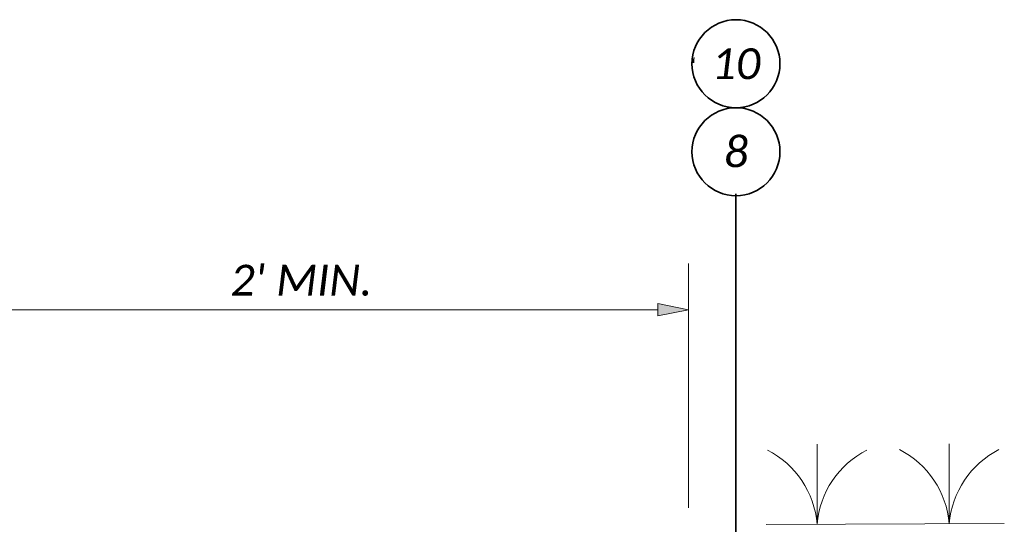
# Model space of a CAD drawing. Header units: feet. Extents: x 27762256 to 27762461, y 5149695 to 5149765.
# Tile 10 of 16: x 27762389.41 to 27762393.88, y 5149732.83 to 5149735.12. Entities that reach past the tile are written whole.
import ezdxf
from ezdxf import colors
from ezdxf.entities.mleader import LeaderData, LeaderLine
from ezdxf.enums import TextEntityAlignment as Align
from ezdxf.math import Vec2, Vec3

# ---------------------------------------------------------------- set-up
doc = ezdxf.new("R2010")
doc.units = ezdxf.units.FT
doc.header["$LTSCALE"] = 20
doc.header["$MEASUREMENT"] = 0
doc.set_wipeout_variables(frame=1)
doc.layers.get('0').update_dxf_attribs({"lineweight": 15, "true_color": 0xc2ced6})
doc.layers.get('Defpoints').update_dxf_attribs({"lineweight": 15})
for name, color, linetype, lineweight in [('0_Xref', 7, 'Continuous', 15), ('TX_P_5', 7, 'Continuous', 35), ('TX_P_Misc', 7, 'Continuous', 35)]:
    doc.layers.add(name, color=color, linetype=linetype, lineweight=lineweight)
doc.styles.add('P_Slanted - Normal Fixed Spacing', font='calibrii.ttf', dxfattribs={"height": 0.14})
doc.styles.add('Slanted-Normal', font='font31.shx', dxfattribs={"height": 0.14})
doc.dimstyles.new('P_Dec-0 Masked Slanted', dxfattribs={"dimtxt": 0.14, "dimasz": 0.14, "dimexe": 0.21, "dimexo": 0.21, "dimgap": 0.0625, "dimtad": 1, "dimdec": 0, "dimzin": 3, "dimdsep": 46, "dimtxsty": 'P_Slanted - Normal Fixed Spacing', "dimblk": 'Dim1', "dimcen": 0.035, "dimclrd": 95, "dimclre": 95, "dimclrt": 7, "dimaunit": 1, "dimadec": 3, "dimazin": 2, "dimtfac": 1, "dimtdec": 0, "dimtix": 1, "dimtmove": 1, "dimatfit": 3, "dimldrblk": 'Dim1', "dimfxl": 1, "dimtfill": 1, "dimtolj": 1, "dimtzin": 0, "dimlwd": 15, "dimlwe": 15, "dimarcsym": 0})

# ---------------------------------------------------------------- blocks, each defined once
blk = doc.blocks.new('Dim1')
h = blk.add_hatch(color=4)
h.dxf.hatch_style = 1
h.paths.add_polyline_path([(0, 0), (-1, -0.2), (-1, 0.2)])
at = {"color": 4}
blk.add_lwpolyline([(0, 0), (-1, -0.2), (-1, 0.2), (0, 0)], dxfattribs=at)
blk = doc.blocks.new('*D1282')
at = {"layer": '0_Xref', "color": 95, "linetype": 'Continuous', "lineweight": 15, "transparency": 16777216}
for p, q in [((27762388.9267, 5149732.9005), (27762388.9267, 5149734.0105)), ((27762392.4485, 5149732.9005), (27762392.4485, 5149734.0105)), ((27762389.0667, 5149733.8005), (27762392.3085, 5149733.8005))]:
    blk.add_line(p, q, dxfattribs=at)
at = {"layer": 'Defpoints', "color": 0, "transparency": 16777216}
for p in [(27762392.4485, 5149733.8005), (27762388.9267, 5149732.4561), (27762392.4485, 5149732.4561)]:
    blk.add_point(p, dxfattribs=at)
at = {"layer": '0_Xref', "color": 95, "lineweight": 15, "transparency": 16777216, "xscale": 0.14, "yscale": 0.14, "zscale": 0.14, "rotation": 180}
blk.add_blockref('Dim1', (27762388.9267, 5149733.8005), dxfattribs=at)
at = {"layer": '0_Xref', "color": 95, "lineweight": 15, "transparency": 16777216, "xscale": 0.14, "yscale": 0.14, "zscale": 0.14}
blk.add_blockref('Dim1', (27762392.4485, 5149733.8005), dxfattribs=at)
at = {"layer": '0_Xref', "color": 7, "transparency": 16777216, "insert": (27762390.6876, 5149733.9342), "char_height": 0.14, "attachment_point": 5, "style": 'P_Slanted - Normal Fixed Spacing', "bg_fill": 3, "box_fill_scale": 1.25, "bg_fill_color": 256, "bg_fill_true_color": 13158600, "bg_fill_transparency": 0}
blk.add_mtext("\\A1;2' MIN.", dxfattribs=at)
blk = doc.blocks.new('_DotSmall')
at = {"color": 0, "linetype": 'ByBlock', "const_width": 0.5}
blk.add_lwpolyline([(-0.0625, 0, 1), (0.0625, 0, 1)], format="xyb", close=True, dxfattribs=at)
blk = doc.blocks.new('*U1297')
at = {"layer": 'TX_P_Misc', "color": 95}
blk.add_line((0, 0), (0.0699, 0.0831), dxfattribs=at)
at = {"layer": 'TX_P_Misc', "linetype": 'ByBlock'}
blk.add_circle((0, 0), 0.2, dxfattribs=at)
at = {"layer": 'TX_P_Misc', "color": 95}
ml = blk.add_multileader_mtext('Standard', dxfattribs=at)
ml.set_content('', color=95, style='Slanted-Normal')
ml.set_leader_properties()
ml.set_arrow_properties(name='DOTSMALL')
ml.build(insert=Vec2(0, 0))
ml.multileader.update_dxf_attribs({"has_dogleg": 0, "text_left_attachment_type": 2, "text_right_attachment_type": 2, "dogleg_length": 0.18, "arrow_head_size": 0.125})
ctx = ml.context
ctx.base_point, ctx.char_height, ctx.arrow_head_size, ctx.landing_gap_size, ctx.plane_origin = Vec3(0, 0), 0.14, 0.125, 0.0001, Vec3(0.9927, 0.4959)
ctx.left_attachment, ctx.right_attachment, ctx.text_align_type = 2, 2, 1
notes = []
notes.append((ctx, [(1, (1, 1, 0), (-0.18, 0), (1, 0), 0.18, [(0, [(0, -2.1292)], 0, [])])]))
ctx.mtext.insert, ctx.mtext.alignment, ctx.mtext.flow_direction = Vec3(0.0001, 0.07), 2, 5
ml = blk.add_multileader_mtext('Standard', dxfattribs=at)
ml.set_content('', color=95, style='Slanted-Normal')
ml.set_leader_properties()
ml.build(insert=Vec2(0, 0))
ml.multileader.update_dxf_attribs({"has_dogleg": 0, "text_left_attachment_type": 2, "text_right_attachment_type": 2, "dogleg_length": 0.18, "arrow_head_size": 0.125})
ctx = ml.context
ctx.base_point, ctx.char_height, ctx.arrow_head_size, ctx.landing_gap_size, ctx.plane_origin = Vec3(-0.0001, 0), 0.14, 0.125, 0.0001, Vec3(0.5884, 0.4959)
ctx.left_attachment, ctx.right_attachment, ctx.text_align_type = 2, 2, 1
notes.append((ctx, [(0, (1, 1, 0), (0.1801, 0), (-1, 0), 0.18, [(0, [(0.0853, 0)], 0, [])])]))
ctx.mtext.insert, ctx.mtext.alignment, ctx.mtext.flow_direction = Vec3(0, 0.07), 2, 5
for ctx, leaders in notes:
    for number, flags, end, landing, length, lines in leaders:
        leader = LeaderData()
        leader.index, (leader.has_last_leader_line, leader.has_dogleg_vector, leader.attachment_direction) = number, flags
        leader.last_leader_point, leader.dogleg_vector, leader.dogleg_length = Vec3(end), Vec3(landing), length
        for number, points, colour, breaks in lines:
            line = LeaderLine()
            line.index, line.vertices, line.color, line.breaks = number, Vec3.list(points), colors.encode_raw_color(colour), breaks
            leader.lines.append(line)
        ctx.leaders.append(leader)
blk.add_wipeout([(0.187, 0.0355), (0.1811, 0.0586), (0.1723, 0.0809), (0.1609, 0.1018), (0.1468, 0.1212), (0.1305, 0.1386), (0.1121, 0.1539), (0.0919, 0.1667), (0.0703, 0.1769), (0.0476, 0.1843), (0.0241, 0.1888), (0.0002, 0.1904), (-0.0236, 0.1889), (-0.0471, 0.1844), (-0.0699, 0.1771), (-0.0915, 0.1669), (-0.1117, 0.1541), (-0.1302, 0.1389), (-0.1465, 0.1215), (-0.1606, 0.1022), (-0.1722, 0.0813), (-0.181, 0.059), (-0.187, 0.0359), (-0.19, 0.0122), (-0.19, -0.0117), (-0.187, -0.0355), (-0.1811, -0.0586), (-0.1723, -0.0809), (-0.1609, -0.1018), (-0.1468, -0.1212), (-0.1305, -0.1386), (-0.1121, -0.1539), (-0.0919, -0.1667), (-0.0703, -0.1769), (-0.0476, -0.1843), (-0.0241, -0.1888), (-0.0002, -0.1904), (0.0236, -0.1889), (0.0471, -0.1844), (0.0699, -0.1771), (0.0915, -0.1669), (0.1117, -0.1541), (0.1302, -0.1389), (0.1465, -0.1215), (0.1606, -0.1022), (0.1722, -0.0813), (0.181, -0.059), (0.187, -0.0359), (0.19, -0.0122), (0.19, 0.0117)])
at = {"layer": 'TX_P_Misc', "style": 'P_Slanted - Normal Fixed Spacing'}
blk.add_attdef('ITEM', text='', height=0.14, dxfattribs=at).set_placement((0, 0), align=Align.MIDDLE_CENTER)
blk = doc.blocks.new('*U1299')
at = {"layer": 'TX_P_Misc', "color": 95}
blk.add_line((0, 0), (0.0699, 0.0831), dxfattribs=at)
at = {"layer": 'TX_P_Misc', "linetype": 'ByBlock'}
blk.add_circle((0, 0), 0.2, dxfattribs=at)
at = {"layer": 'TX_P_Misc', "color": 95}
ml = blk.add_multileader_mtext('Standard', dxfattribs=at)
ml.set_content('', color=95, style='Slanted-Normal')
ml.set_leader_properties()
ml.build(insert=Vec2(0, 0))
ml.multileader.update_dxf_attribs({"has_dogleg": 0, "text_left_attachment_type": 2, "text_right_attachment_type": 2, "dogleg_length": 0.18, "arrow_head_size": 0.125})
ctx = ml.context
ctx.base_point, ctx.char_height, ctx.arrow_head_size, ctx.landing_gap_size, ctx.plane_origin = Vec3(-0.0001, 0), 0.14, 0.125, 0.0001, Vec3(0.5884, 0.4959)
ctx.left_attachment, ctx.right_attachment, ctx.text_align_type = 2, 2, 1
notes = []
notes.append((ctx, [(1, (1, 1, 0), (-0.1801, 0), (1, 0), 0.18, [(0, [(0, 0.0917)], 0, [])])]))
ctx.mtext.insert, ctx.mtext.alignment, ctx.mtext.flow_direction = Vec3(0, 0.07), 2, 5
ml = blk.add_multileader_mtext('Standard', dxfattribs=at)
ml.set_content('', color=95, style='Slanted-Normal')
ml.set_leader_properties()
ml.set_arrow_properties(name='DOTSMALL')
ml.build(insert=Vec2(0, 0))
ml.multileader.update_dxf_attribs({"has_dogleg": 0, "text_left_attachment_type": 2, "text_right_attachment_type": 2, "dogleg_length": 0.18, "arrow_head_size": 0.125})
ctx = ml.context
ctx.base_point, ctx.char_height, ctx.arrow_head_size, ctx.landing_gap_size, ctx.plane_origin = Vec3(0, 0), 0.14, 0.125, 0.0001, Vec3(0.9927, 0.4959)
ctx.left_attachment, ctx.right_attachment, ctx.text_align_type = 2, 2, 1
notes.append((ctx, [(1, (1, 1, 0), (-0.18, 0), (1, 0), 0.18, [(0, [(-0.1627, 0.0007)], 0, [])])]))
ctx.mtext.insert, ctx.mtext.alignment, ctx.mtext.flow_direction = Vec3(0.0001, 0.07), 2, 5
for ctx, leaders in notes:
    for number, flags, end, landing, length, lines in leaders:
        leader = LeaderData()
        leader.index, (leader.has_last_leader_line, leader.has_dogleg_vector, leader.attachment_direction) = number, flags
        leader.last_leader_point, leader.dogleg_vector, leader.dogleg_length = Vec3(end), Vec3(landing), length
        for number, points, colour, breaks in lines:
            line = LeaderLine()
            line.index, line.vertices, line.color, line.breaks = number, Vec3.list(points), colors.encode_raw_color(colour), breaks
            leader.lines.append(line)
        ctx.leaders.append(leader)
blk.add_wipeout([(0.187, 0.0355), (0.1811, 0.0586), (0.1723, 0.0809), (0.1609, 0.1018), (0.1468, 0.1212), (0.1305, 0.1386), (0.1121, 0.1539), (0.0919, 0.1667), (0.0703, 0.1769), (0.0476, 0.1843), (0.0241, 0.1888), (0.0002, 0.1904), (-0.0236, 0.1889), (-0.0471, 0.1844), (-0.0699, 0.1771), (-0.0915, 0.1669), (-0.1117, 0.1541), (-0.1302, 0.1389), (-0.1465, 0.1215), (-0.1606, 0.1022), (-0.1722, 0.0813), (-0.181, 0.059), (-0.187, 0.0359), (-0.19, 0.0122), (-0.19, -0.0117), (-0.187, -0.0355), (-0.1811, -0.0586), (-0.1723, -0.0809), (-0.1609, -0.1018), (-0.1468, -0.1212), (-0.1305, -0.1386), (-0.1121, -0.1539), (-0.0919, -0.1667), (-0.0703, -0.1769), (-0.0476, -0.1843), (-0.0241, -0.1888), (-0.0002, -0.1904), (0.0236, -0.1889), (0.0471, -0.1844), (0.0699, -0.1771), (0.0915, -0.1669), (0.1117, -0.1541), (0.1302, -0.1389), (0.1465, -0.1215), (0.1606, -0.1022), (0.1722, -0.0813), (0.181, -0.059), (0.187, -0.0359), (0.19, -0.0122), (0.19, 0.0117)])
at = {"layer": 'TX_P_Misc', "style": 'P_Slanted - Normal Fixed Spacing'}
blk.add_attdef('ITEM', text='', height=0.14, dxfattribs=at).set_placement((0, 0), align=Align.MIDDLE_CENTER)

msp = doc.modelspace()

# ---------------------------------------------------------------- linework, layer by layer
at = {"layer": '0_Xref'}
for points in [[(27762393.0328, 5149732.826, 0.259101), (27762392.8066, 5149733.1632)], [(27762393.0328, 5149732.826, -0.259101), (27762393.2591, 5149733.1632)], [(27762393.6335, 5149732.8283, 0.259101), (27762393.4073, 5149733.1655)], [(27762393.6335, 5149732.8283, -0.259101), (27762393.8598, 5149733.1655)]]:
    msp.add_lwpolyline(points, format="xyb", dxfattribs=at)
for points in [[(27762393.0328, 5149732.826), (27762393.0328, 5149733.1892)], [(27762393.6335, 5149732.8283), (27762393.6335, 5149733.1915)], [(27762392.8017, 5149732.8251), (27762393.884, 5149732.8292)]]:
    msp.add_lwpolyline(points, dxfattribs=at)

# ---------------------------------------------------------------- dimensions: what is measured, and where the dimension line sits
dim = msp.add_aligned_dim(p1=(27762388.9267, 5149732.4561), p2=(27762392.4485, 5149732.4561), distance=1.3444, text="2' MIN.", dimstyle='P_Dec-0 Masked Slanted', override={"dimpost": "'", "dimfxl": 0.9, "dimfxlon": 1}, dxfattribs=at)
dim.commit()
dim.dimension.update_dxf_attribs({"geometry": '*D1282', "text_midpoint": (27762390.6876, 5149733.9342)})

# ---------------------------------------------------------------- next in the draw order: block references
at = {"layer": 'TX_P_5'}
msp.add_blockref('*U1297', (27762392.6639, 5149734.5189), dxfattribs=at).add_auto_attribs({'ITEM': '8'})

# ---------------------------------------------------------------- next in the draw order: block references
msp.add_blockref('*U1299', (27762392.6639, 5149734.9189), dxfattribs=at).add_auto_attribs({'ITEM': '10'})

doc.saveas('drawing.dxf')
